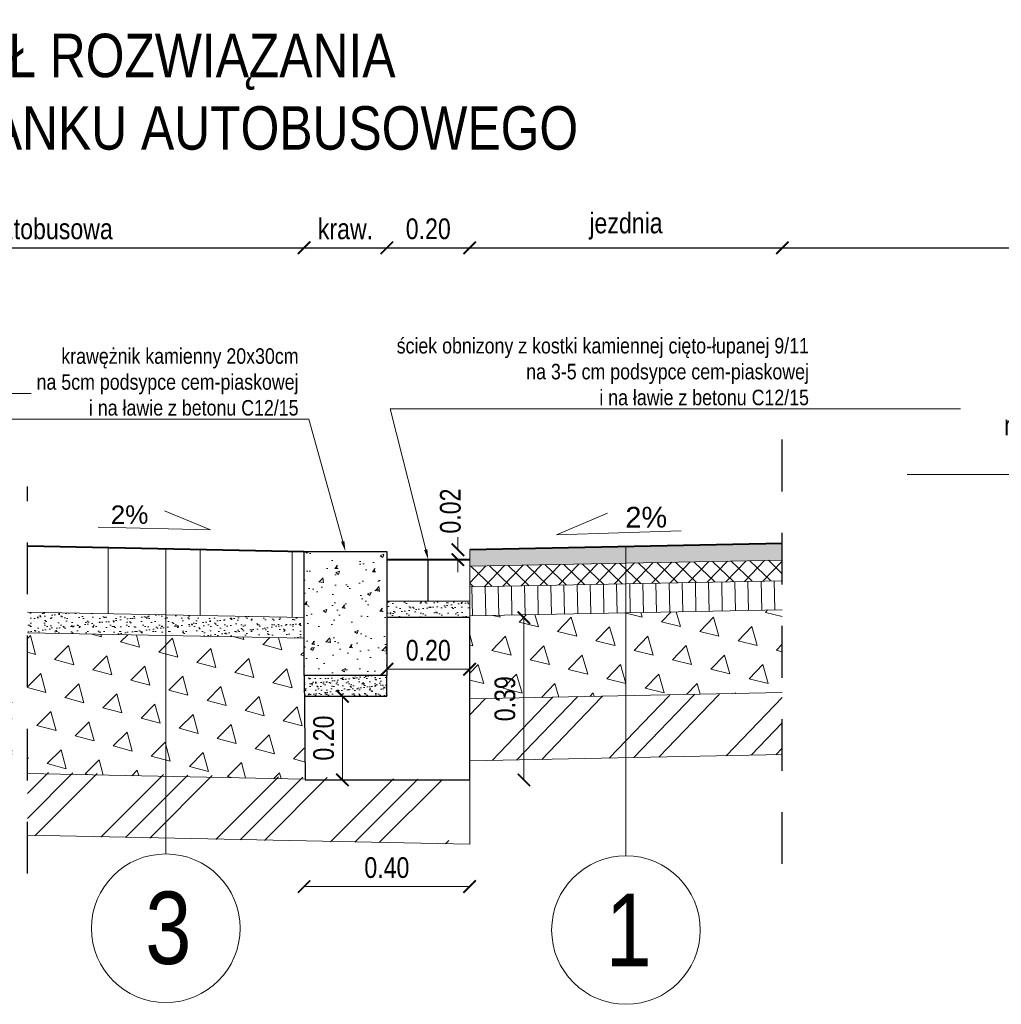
# Model space of a CAD drawing. Header units: metres. Extents: x 274 to 478, y -633 to -162.
# Tile 16 of 18: x 466.62 to 468.99, y -630.23 to -627.85. Entities that reach past the tile are written whole.
import ezdxf
from ezdxf import colors
from ezdxf.entities.mleader import LeaderData, LeaderLine
from ezdxf.math import Vec2, Vec3

# ---------------------------------------------------------------- set-up
doc = ezdxf.new("R2010")
doc.units = ezdxf.units.M
doc.linetypes.add('HIDDEN2', pattern=[0.1875, 0.125, -0.0625])
doc.layers.add('_brudnopis', color=50, linetype='Continuous', lineweight=30, plot=False)
for name, color, linetype, lineweight in [('M_OPISY', 7, 'Continuous', 18), ('M_PRZEKROJE CZERWONE', 1, 'Continuous', 40), ('M_Szczegóły wymiar', 7, 'Continuous', 15), ('M_szczegóły_hatch', 251, 'Continuous', 9), ('M_szczegóły_projektowane', 1, 'Continuous', 15), ('Opis', 7, 'Continuous', 15), ('Podsypka cementowo-piaskowa', 251, 'Continuous', 15), ('Przekrojowa', 7, 'Continuous', 30), ('Przekrojowa kreskowanie', 7, 'Continuous', 15), ('Tabelka', 7, 'Continuous', 25), ('Wymiar', 7, 'Continuous', 15)]:
    doc.layers.add(name, color=color, linetype=linetype, lineweight=lineweight)
doc.styles.add('Opis_1_25', font='arial.ttf', dxfattribs={"height": 0.1})
doc.styles.add('Opis_1_25_MM', font='arial.ttf', dxfattribs={"width": 0.8, "height": 0.05})
doc.styles.get("Standard").update_dxf_attribs({"font": 'arial.ttf'})
doc.dimstyles.new('Kopia 1_25_MM', dxfattribs={"dimtxt": 0.05, "dimasz": 0.03, "dimexe": 0.02, "dimexo": 0.05, "dimgap": 0.02, "dimtad": 1, "dimzin": 3, "dimdsep": 46, "dimtxsty": 'Opis_1_25_MM', "dimblk": 'ARCHTICK', "dimcen": 0.05, "dimse1": 1, "dimse2": 1, "dimclrd": 256, "dimclre": 256, "dimazin": 3, "dimtfac": 1, "dimtofl": 0, "dimtmove": 0, "dimatfit": 3, "dimldrblk": 'ARCHTICK', "dimfxl": 1, "dimfrac": 2, "dimtolj": 1, "dimtzin": 3, "dimlwd": -1, "dimlwe": -1, "dimarcsym": 0})

# ---------------------------------------------------------------- blocks, each defined once
blk = doc.blocks.new('_ArchTick')
at = {"color": 0, "linetype": 'ByBlock', "lineweight": 0, "const_width": 0.15}
blk.add_lwpolyline([(-0.5, -0.5), (0.5, 0.5)], dxfattribs=at)
blk = doc.blocks.new('*D206')
at = {"layer": 'Defpoints', "color": 0, "transparency": 16777216}
for p in [(467.3093, -628.4052), (467.3093, -629.364), (465.9038, -629.4966)]:
    blk.add_point(p, dxfattribs=at)
at = {"layer": 'Wymiar', "transparency": 16777216}
blk.add_line((465.9038, -628.4052), (467.3093, -628.4052), dxfattribs=at)
at = {"layer": 'Wymiar', "transparency": 16777216, "xscale": 0.03, "yscale": 0.03, "zscale": 0.03, "rotation": 180}
blk.add_blockref('_ArchTick', (465.9038, -628.4052), dxfattribs=at)
at = {"layer": 'Wymiar', "transparency": 16777216, "xscale": 0.03, "yscale": 0.03, "zscale": 0.03}
blk.add_blockref('_ArchTick', (467.3093, -628.4052), dxfattribs=at)
at = {"layer": 'Wymiar', "color": 0, "transparency": 16777216, "insert": (466.6066, -628.3598), "char_height": 0.05, "attachment_point": 5, "style": 'Opis_1_25_MM'}
blk.add_mtext('\\A1;zatoka autobusowa', dxfattribs=at)
blk = doc.blocks.new('*D207')
at = {"layer": 'Defpoints', "color": 0, "transparency": 16777216}
for p in [(467.5093, -628.4052), (467.3093, -629.364), (467.5093, -629.364)]:
    blk.add_point(p, dxfattribs=at)
at = {"layer": 'Wymiar', "transparency": 16777216}
blk.add_line((467.3093, -628.4052), (467.5093, -628.4052), dxfattribs=at)
at = {"layer": 'Wymiar', "transparency": 16777216, "xscale": 0.03, "yscale": 0.03, "zscale": 0.03, "rotation": 180}
blk.add_blockref('_ArchTick', (467.3093, -628.4052), dxfattribs=at)
at = {"layer": 'Wymiar', "transparency": 16777216, "xscale": 0.03, "yscale": 0.03, "zscale": 0.03}
blk.add_blockref('_ArchTick', (467.5093, -628.4052), dxfattribs=at)
at = {"layer": 'Wymiar', "color": 0, "transparency": 16777216, "insert": (467.4093, -628.3598), "char_height": 0.05, "attachment_point": 5, "style": 'Opis_1_25_MM'}
blk.add_mtext('\\A1;kraw.', dxfattribs=at)
blk = doc.blocks.new('*D208')
at = {"layer": 'Defpoints', "color": 0, "transparency": 16777216}
for p in [(467.7093, -628.4052), (467.5093, -629.364), (467.7093, -629.36)]:
    blk.add_point(p, dxfattribs=at)
at = {"layer": 'Wymiar', "transparency": 16777216}
blk.add_line((467.5093, -628.4052), (467.7093, -628.4052), dxfattribs=at)
at = {"layer": 'Wymiar', "transparency": 16777216, "xscale": 0.03, "yscale": 0.03, "zscale": 0.03, "rotation": 180}
blk.add_blockref('_ArchTick', (467.5093, -628.4052), dxfattribs=at)
at = {"layer": 'Wymiar', "transparency": 16777216, "xscale": 0.03, "yscale": 0.03, "zscale": 0.03}
blk.add_blockref('_ArchTick', (467.7093, -628.4052), dxfattribs=at)
at = {"layer": 'Wymiar', "color": 0, "transparency": 16777216, "insert": (467.6093, -628.3596), "char_height": 0.05, "attachment_point": 5, "style": 'Opis_1_25_MM'}
blk.add_mtext('\\A1;0.20', dxfattribs=at)
blk = doc.blocks.new('*D209')
at = {"layer": 'Defpoints', "color": 0, "transparency": 16777216}
for p in [(468.4643, -628.4052), (468.4643, -629.3449), (467.7093, -629.36)]:
    blk.add_point(p, dxfattribs=at)
at = {"layer": 'Wymiar', "transparency": 16777216}
blk.add_line((467.7093, -628.4052), (468.4643, -628.4052), dxfattribs=at)
at = {"layer": 'Wymiar', "transparency": 16777216, "xscale": 0.03, "yscale": 0.03, "zscale": 0.03, "rotation": 180}
blk.add_blockref('_ArchTick', (467.7093, -628.4052), dxfattribs=at)
at = {"layer": 'Wymiar', "transparency": 16777216, "xscale": 0.03, "yscale": 0.03, "zscale": 0.03}
blk.add_blockref('_ArchTick', (468.4643, -628.4052), dxfattribs=at)
at = {"layer": 'Wymiar', "color": 0, "transparency": 16777216, "insert": (468.0868, -628.3528), "char_height": 0.05, "attachment_point": 5, "style": 'Opis_1_25_MM'}
blk.add_mtext('\\A1;jezdnia', dxfattribs=at)
blk = doc.blocks.new('*D213')
at = {"layer": 'Defpoints', "color": 0, "transparency": 16777216}
for p in [(467.6808, -629.1346), (467.7093, -629.1346), (467.7093, -629.1586)]:
    blk.add_point(p, dxfattribs=at)
at = {"layer": 'Wymiar', "transparency": 16777216}
for p, q in [((467.6808, -629.1346), (467.6808, -629.1046)), ((467.6808, -629.1586), (467.6808, -629.1886))]:
    blk.add_line(p, q, dxfattribs=at)
at = {"layer": 'Wymiar', "transparency": 16777216, "xscale": 0.03, "yscale": 0.03, "zscale": 0.03}
for p, rotation in [((467.6808, -629.1346), 270), ((467.6808, -629.1586), 90)]:
    blk.add_blockref('_ArchTick', p, dxfattribs=dict(at, rotation=rotation))
at = {"layer": 'Wymiar', "color": 0, "transparency": 16777216, "insert": (467.6629, -629.0412), "char_height": 0.05, "attachment_point": 5, "rotation": 90, "style": 'Opis_1_25_MM'}
blk.add_mtext('\\A1;0.02', dxfattribs=at)
blk = doc.blocks.new('*D218')
at = {"layer": 'Defpoints', "color": 0, "transparency": 16777216}
for p in [(467.3093, -629.6886), (467.7093, -629.6906), (467.7093, -629.9484)]:
    blk.add_point(p, dxfattribs=at)
at = {"layer": 'Wymiar', "transparency": 16777216}
blk.add_line((467.3093, -629.9484), (467.7093, -629.9484), dxfattribs=at)
at = {"layer": 'Wymiar', "transparency": 16777216, "xscale": 0.03, "yscale": 0.03, "zscale": 0.03, "rotation": 180}
blk.add_blockref('_ArchTick', (467.3093, -629.9484), dxfattribs=at)
at = {"layer": 'Wymiar', "transparency": 16777216, "xscale": 0.03, "yscale": 0.03, "zscale": 0.03}
blk.add_blockref('_ArchTick', (467.7093, -629.9484), dxfattribs=at)
at = {"layer": 'Wymiar', "color": 0, "transparency": 16777216, "insert": (467.5093, -629.9028), "char_height": 0.05, "attachment_point": 5, "style": 'Opis_1_25_MM'}
blk.add_mtext('\\A1;0.40', dxfattribs=at)
blk = doc.blocks.new('*D219')
at = {"layer": 'Defpoints', "color": 0, "transparency": 16777216}
for p in [(467.7093, -629.2986), (467.8402, -629.2986), (467.7093, -629.6906)]:
    blk.add_point(p, dxfattribs=at)
at = {"layer": 'Wymiar', "transparency": 16777216}
blk.add_line((467.8402, -629.6906), (467.8402, -629.2986), dxfattribs=at)
at = {"layer": 'Wymiar', "transparency": 16777216, "xscale": 0.03, "yscale": 0.03, "zscale": 0.03}
for p, rotation in [((467.8402, -629.2986), 90), ((467.8402, -629.6906), 270)]:
    blk.add_blockref('_ArchTick', p, dxfattribs=dict(at, rotation=rotation))
at = {"layer": 'Wymiar', "color": 0, "transparency": 16777216, "insert": (467.7946, -629.4946), "char_height": 0.05, "attachment_point": 5, "rotation": 90, "style": 'Opis_1_25_MM'}
blk.add_mtext('\\A1;0.39', dxfattribs=at)
blk = doc.blocks.new('*D220')
at = {"layer": 'Defpoints', "color": 0, "transparency": 16777216}
for p in [(467.7093, -629.4234), (467.5093, -629.4886), (467.7093, -629.4946)]:
    blk.add_point(p, dxfattribs=at)
at = {"layer": 'Wymiar', "transparency": 16777216}
blk.add_line((467.5093, -629.4234), (467.7093, -629.4234), dxfattribs=at)
at = {"layer": 'Wymiar', "transparency": 16777216, "xscale": 0.03, "yscale": 0.03, "zscale": 0.03, "rotation": 180}
blk.add_blockref('_ArchTick', (467.5093, -629.4234), dxfattribs=at)
at = {"layer": 'Wymiar', "transparency": 16777216, "xscale": 0.03, "yscale": 0.03, "zscale": 0.03}
blk.add_blockref('_ArchTick', (467.7093, -629.4234), dxfattribs=at)
at = {"layer": 'Wymiar', "color": 0, "transparency": 16777216, "insert": (467.6093, -629.3778), "char_height": 0.05, "attachment_point": 5, "style": 'Opis_1_25_MM'}
blk.add_mtext('\\A1;0.20', dxfattribs=at)
blk = doc.blocks.new('*D221')
at = {"layer": 'Defpoints', "color": 0, "transparency": 16777216}
for p in [(467.3093, -629.4886), (467.4022, -629.4886), (467.3119, -629.6906)]:
    blk.add_point(p, dxfattribs=at)
at = {"layer": 'Wymiar', "transparency": 16777216}
blk.add_line((467.4022, -629.6906), (467.4022, -629.4886), dxfattribs=at)
at = {"layer": 'Wymiar', "transparency": 16777216, "xscale": 0.03, "yscale": 0.03, "zscale": 0.03}
for p, rotation in [((467.4022, -629.4886), 90), ((467.4022, -629.6906), 270)]:
    blk.add_blockref('_ArchTick', p, dxfattribs=dict(at, rotation=rotation))
at = {"layer": 'Wymiar', "color": 0, "transparency": 16777216, "insert": (467.3567, -629.5896), "char_height": 0.05, "attachment_point": 5, "rotation": 90, "style": 'Opis_1_25_MM'}
blk.add_mtext('\\A1;0.20', dxfattribs=at)

msp = doc.modelspace()

# ---------------------------------------------------------------- hatches: boundary and pattern name
at = {"layer": 'M_szczegóły_hatch'}
h = msp.add_hatch(color=256, dxfattribs=at)
h.dxf.hatch_style = 1
h.paths.add_polyline_path([(468.4643, -629.1595), (468.4643, -629.1195), (467.7093, -629.1346), (467.7093, -629.1746)])
at = {"layer": 'M_szczegóły_hatch', "transparency": 33554636}
h = msp.add_hatch(dxfattribs=at)
h.set_pattern_fill('LINE', color=256, scale=0.07, angle=90)
h.set_pattern_definition([(90, (2.11102, 863.19136), (-0.22225, 1e-17), [])])
h.paths.add_polyline_path([(466.6411, -629.1252), (466.6411, -629.2852), (467.3093, -629.2986), (467.3093, -629.1386)])
at = {"layer": 'M_szczegóły_hatch', "ltscale": 0.1}
h = msp.add_hatch(dxfattribs=at)
h.set_pattern_fill('NET', color=256, scale=0.01, angle=46.1458)
h.set_pattern_definition([(46.145763, (314.17791, -661.52228), (-0.0228950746, 0.0219972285), []), (136.145763, (314.17791, -661.52228), (-0.0219972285, -0.0228950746), [])])
h.paths.add_polyline_path([(468.4643, -629.2095), (468.4643, -629.1595), (467.7093, -629.1746), (467.7093, -629.2246)])
at = {"layer": 'M_szczegóły_hatch'}
h = msp.add_hatch(dxfattribs=at)
h.set_pattern_fill('LINE', color=256, scale=0.01, angle=91.1458)
h.set_pattern_definition([(91.1457628, (-1349.554615, -1524.138555), (-0.0317436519, -0.00063487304), [])])
h.paths.add_polyline_path([(468.4643, -629.2795), (468.4643, -629.2095), (467.7093, -629.2246), (467.7093, -629.2946)])
at = {"layer": 'M_szczegóły_hatch', "transparency": 33554636}
h = msp.add_hatch(dxfattribs=at)
h.set_pattern_fill('AR-SAND', color=256, scale=0.0005)
h.set_pattern_definition([(37.5, (161.936967, -635.254537), (-0.0008000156, 0.0244706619), [0, -0.019304, 0, -0.02159, 0, -0.0206375]), (7.5, (161.936967, -635.254537), (0.022476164, 0.035841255), [0, -0.010414, 0, -0.017399, 0, -0.0066675]), (327.5, (161.921346, -635.254537), (0.0395496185, 7.18592e-05), [0, -0.00635, 0, -0.02286, 0, -0.029845]), (317.5, (161.921346, -635.254537), (0.0381778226, 0.011146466), [0, -0.003175, 0, -0.014986, 0, -0.017145])])
h.paths.add_polyline_path([(467.5093, -629.2586), (467.5093, -629.2986), (467.7093, -629.2986), (467.7093, -629.2586), (467.6093, -629.2586)])
h = msp.add_hatch(dxfattribs=at)
h.set_pattern_fill('AR-SAND', color=256, scale=0.0005)
h.set_pattern_definition([(37.5, (2.03102, 7.621478), (-0.00080001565, 0.02447066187), [0, -0.019304, 0, -0.02159, 0, -0.0206375]), (7.5, (2.03102, 7.62148), (0.0224761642, 0.035841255), [0, -0.010414, 0, -0.017399, 0, -0.0066675]), (327.5, (2.0154, 7.621478), (0.0395496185, 7.185923e-05), [0, -0.00635, 0, -0.02286, 0, -0.029845]), (317.5, (2.0154, 7.62148), (0.0381778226, 0.0111464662), [0, -0.003175, 0, -0.014986, 0, -0.017145])])
h.paths.add_polyline_path([(466.6411, -629.2852), (466.6411, -629.3352), (467.3093, -629.3486), (467.3093, -629.2986)])
h = msp.add_hatch(dxfattribs=at)
h.set_pattern_fill('TRIANG', color=256, scale=0.01, angle=46.1458)
h.set_pattern_definition([(106.145763, (-1332.48157, -1500.06832), (-0.0924789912, 0.0228078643), [0.047625, -0.047625]), (166.145763, (-1332.48157, -1500.06832), (-0.0659916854, -0.0686852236), [0.047625, -0.047625]), (46.145763, (-1332.52781, -1500.05692), (-0.0264873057, 0.0914930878), [0.047625, -0.047625])])
h.paths.add_polyline_path([(468.4643, -629.4796), (468.4643, -629.2795), (467.5093, -629.2986), (467.7093, -629.2986), (467.7093, -629.4947)])
h = msp.add_hatch(dxfattribs=at)
h.set_pattern_fill('TRIANG', color=256, scale=0.01, angle=45)
h.set_pattern_definition([(105, (-1356.40071, -1463.898315), (-0.092004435, 0.024652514), [0.047625, -0.047625]), (165, (-1356.40071, -1463.898315), (-0.067351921, -0.0673519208), [0.047625, -0.047625]), (45, (-1356.44671, -1463.88599), (-0.024652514, 0.092004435), [0.047625, -0.047625])])
h.paths.add_polyline_path([(466.6039, -629.6749), (466.6039, -629.3349), (465.9344, -629.3219), (465.9538, -629.3413), (465.9538, -629.6623)])
h.paths.add_polyline_path([(466.6411, -629.3356), (466.6411, -629.6756), (467.3093, -629.6886), (467.3093, -629.3486)])
at = {"layer": 'M_szczegóły_hatch'}
h = msp.add_hatch(dxfattribs=at)
h.set_pattern_fill('GOST_GROUND', color=256, scale=0.02, angle=1.1458)
h.set_pattern_definition([(46.145763, (-1687.50612, -1520.4515), (0.282786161, 0.005655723), [0.4]), (46.145763, (-1687.44613, -1520.4503), (0.282786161, 0.005655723), [0.4]), (46.145763, (-1687.38614, -1520.4491), (0.282786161, 0.005655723), [0.4])])
h.paths.add_polyline_path([(468.4643, -629.6296), (468.4643, -629.4796), (467.7093, -629.4945), (467.7093, -629.6447)])
h = msp.add_hatch(dxfattribs=at)
h.set_pattern_fill('GOST_GROUND', color=256, scale=0.02)
h.set_pattern_definition([(45, (2.03102, 7.62148), (0.28284271, 0), [0.4]), (45, (2.09102, 7.62148), (0.28284271, 0), [0.4]), (45, (2.15102, 7.62148), (0.28284271, 0), [0.4])])
h.paths.add_polyline_path([(466.6411, -629.6717), (466.6411, -629.8252), (467.6593, -629.8456), (467.6593, -629.6906)])
at = {"layer": 'Podsypka cementowo-piaskowa'}
h = msp.add_hatch(dxfattribs=at)
h.set_pattern_fill('AR-SAND', color=256, scale=0.01, style=0)
h.set_pattern_definition([(37.5, (163.006239, -486.392324), (-0.0006299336, 0.0192682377), [0, -0.0152, 0, -0.017, 0, -0.01625]), (7.5, (163.00624, -486.392324), (0.017697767, 0.0282214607), [0, -0.0082, 0, -0.0137, 0, -0.00525]), (327.5, (162.993939, -486.392324), (0.0311414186, 5.65905e-05), [0, -0.005, 0, -0.018, 0, -0.0235]), (317.5, (162.99394, -486.392324), (0.030061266, 0.0087767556), [0, -0.0025, 0, -0.0118, 0, -0.0135])])
h.paths.add_polyline_path([(467.3093, -629.4386), (467.3093, -629.4886), (467.5093, -629.4886), (467.5093, -629.4386)])
at = {"layer": 'Przekrojowa kreskowanie'}
h = msp.add_hatch(dxfattribs=at)
h.set_pattern_fill('AR-CONC', color=256, scale=0.0005)
h.set_pattern_definition([(50, (-35.954825, -286.54749), (0.0910923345, -0.007969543), [0.009525, -0.104775]), (355, (-35.954825, -286.54749), (-0.01762171, 0.095528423), [0.00762, -0.083820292]), (100.451445, (-35.94723, -286.54816), (0.073470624, 0.087558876), [0.008095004, -0.089045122]), (46.1842, (-35.95483, -286.52209), (0.13553952, -0.021021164), [0.0142875, -0.1571625]), (96.635558, (-35.94353, -286.52384), (0.118702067, 0.123713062), [0.01214251, -0.133567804]), (351.18415, (-35.95483, -286.52209), (0.118702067, 0.123713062), [0.011429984, -0.125729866]), (21, (-35.942125, -286.52844), (0.075807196, -0.051132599), [0.009525, -0.104775]), (326, (-35.942125, -286.52844), (0.030901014, 0.092093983), [0.00762, -0.08382]), (71.451445, (-35.93581, -286.5327), (0.10670821, 0.040961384), [0.008095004, -0.089044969]), (37.5, (-35.954825, -286.547492), (0.0015443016, 0.0422775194), [0, -0.082804, 0, -0.08509, 0, -0.0841375]), (7.5, (-35.954825, -286.54749), (0.0334098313, 0.0500902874), [0, -0.048514, 0, -0.080899, 0, -0.0320675]), (327.5, (-35.983146, -286.547492), (0.0677952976, -0.002864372), [0, -0.03175, 0, -0.09906, 0, -0.131445]), (317.5, (-35.995846, -286.54749), (0.0740645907, 0.0127132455), [0, -0.041275, 0, -0.065786, 0, -0.093345])])
h.paths.add_polyline_path([(467.5093, -629.1386), (467.3093, -629.1386), (467.3093, -629.2586), (467.3093, -629.4386), (467.5093, -629.4386), (467.5093, -629.2886)])

# ---------------------------------------------------------------- linework, layer by layer
at = {"layer": '_brudnopis', "flags": 128}
msp.add_lwpolyline([(455.6597, -628.4052), (473.8927, -628.4052)], dxfattribs=at)
at = {"layer": 'M_PRZEKROJE CZERWONE'}
for p, q in [((468.4643, -629.1195), (467.7093, -629.1346)), ((466.6411, -629.1252), (467.3093, -629.1386))]:
    msp.add_line(p, q, dxfattribs=at)
at = {"layer": 'M_PRZEKROJE CZERWONE', "flags": 128}
msp.add_lwpolyline([(467.5093, -629.1586), (467.7093, -629.1586)], dxfattribs=at)
at = {"layer": 'M_Szczegóły wymiar'}
for points in [[(466.8124, -629.0805), (467.0832, -629.0864), (466.9719, -629.0406)], [(468.2199, -629.0892), (467.9191, -629.0987), (468.0423, -629.0466)]]:
    msp.add_lwpolyline(points, dxfattribs=at)
at = {"layer": 'M_szczegóły_hatch', "lineweight": 30, "flags": 128}
msp.add_lwpolyline([(467.6093, -629.2586), (467.6093, -629.1586)], dxfattribs=at)
at = {"layer": 'M_szczegóły_projektowane'}
for p, q in [((466.6411, -629.2852), (467.3093, -629.2986)), ((466.6411, -629.3352), (467.3093, -629.3486)), ((466.6411, -629.6752), (467.3093, -629.6886))]:
    msp.add_line(p, q, dxfattribs=at)
at = {"layer": 'M_szczegóły_projektowane', "flags": 128}
for points in [[(467.5093, -629.1586), (467.7093, -629.1586)], [(467.5093, -629.2586), (467.7093, -629.2586)], [(467.7093, -629.6906), (467.7093, -629.8456), (466.6411, -629.8245)]]:
    msp.add_lwpolyline(points, dxfattribs=at)
at = {"layer": 'M_szczegóły_projektowane'}
for points in [[(467.7093, -629.1746), (468.4643, -629.1595)], [(467.7093, -629.2246), (468.4643, -629.2095)], [(467.7093, -629.2946), (468.4643, -629.2795)], [(467.5093, -629.2886), (467.5098, -629.2886)], [(467.5093, -629.3386), (467.5097, -629.3386)], [(467.7093, -629.4947), (468.4643, -629.4796)], [(467.7093, -629.6447), (468.4643, -629.6296)]]:
    msp.add_lwpolyline(points, dxfattribs=at)
at = {"layer": 'Opis'}
for p, q in [((466.9752, -629.1319), (466.9752, -629.8696)), ((468.0868, -629.127), (468.0868, -629.8738))]:
    msp.add_line(p, q, dxfattribs=at)
at = {"layer": 'Opis', "linetype": 'HIDDEN2', "lineweight": 30}
for points in [[(468.4643, -629.8937), (468.4643, -628.8622)], [(466.6411, -629.917), (466.6411, -628.9818)]]:
    msp.add_lwpolyline(points, dxfattribs=at)
at = {"layer": 'Opis'}
for centre in [(466.9752, -630.0491), (468.0868, -630.0533)]:
    msp.add_circle(centre, 0.1795, dxfattribs=at)
at = {"layer": 'Przekrojowa', "color": 5}
msp.add_lwpolyline([(467.5093, -629.4386), (467.3093, -629.4386), (467.3093, -629.1386), (467.5093, -629.1386)], close=True, dxfattribs=at)
for points in [[(467.3093, -629.4386), (467.3119, -629.6906), (467.7093, -629.6906), (467.7093, -629.2986), (467.5093, -629.2986)], [(467.3093, -629.4886), (467.5093, -629.4886), (467.5093, -629.4386), (467.3093, -629.4386)]]:
    msp.add_lwpolyline(points, dxfattribs=at)
at = {"layer": 'Tabelka'}
for p, q in [((467.5618, -629.2575), (467.5618, -629.2575)), ((467.2593, -629.6671), (467.2593, -629.6671))]:
    msp.add_line(p, q, dxfattribs=at)
at = {"layer": 'Wymiar', "flags": 128}
msp.add_lwpolyline([(467.7093, -629.2986), (467.7093, -629.1346)], dxfattribs=at)

# ---------------------------------------------------------------- texts
at = {"layer": 'M_OPISY', "insert": (466.7718, -627.8881), "char_height": 0.105, "width": 3.267296, "attachment_point": 2}
msp.add_mtext('{\\fArial Narrow|b0|i0|c0|p34;SZCZEGÓŁ \\fArial Narrow|b0|i0|c238|p34;ROZWIĄZANIA\\PZATOKI/ PRZYSTANKU AUTOBUSOWEGO}', dxfattribs=at)
at = {"layer": 'Opis', "insert": (466.9335, -629.0723), "char_height": 0.045, "width": 280.035, "attachment_point": 9, "rotation": 0.5703, "style": 'Opis_1_25'}
msp.add_mtext('2%', dxfattribs=at)
at = {"layer": 'Opis', "insert": (468.0853, -629.0814), "char_height": 0.05, "width": 311.15, "attachment_point": 7, "style": 'Opis_1_25'}
msp.add_mtext('{\\fArial|b0|i0|c238|p34;2%}', dxfattribs=at)
at = {"layer": 'Opis', "char_height": 0.175, "attachment_point": 5}
for s, insert in [('{\\fArial Narrow|b0|i0|c238|p34;3}', (466.9815, -630.0492)), ('{\\fArial Narrow|b0|i0|c238|p34;1}', (468.0931, -630.0533))]:
    msp.add_mtext_dynamic_manual_height_columns(s, width=0.320226, gutter_width=2.5, heights=[0], dxfattribs=dict(at, insert=insert))

# ---------------------------------------------------------------- dimensions: what is measured, and where the dimension line sits
at = {"layer": 'Wymiar'}
for base, p1, p2, text, picture, middle in [((467.3093, -628.4052), (465.9038, -629.4966), (467.3093, -629.364), 'zatoka autobusowa', '*D206', (466.6066, -628.3598)), ((467.5093, -628.4052), (467.3093, -629.364), (467.5093, -629.364), 'kraw.', '*D207', (467.4093, -628.3598)), ((468.4643, -628.4052), (467.7093, -629.36), (468.4643, -629.3449), 'jezdnia', '*D209', (468.0868, -628.3528))]:
    dim = msp.add_linear_dim(base=base, p1=p1, p2=p2, text=text, dimstyle='Kopia 1_25_MM', override={"dimtmove": 1}, dxfattribs=at)
    dim.commit()
    dim.dimension.update_dxf_attribs({"geometry": picture, "text_midpoint": middle})
for base, p1, p2, picture, middle in [((467.7093, -628.4052), (467.5093, -629.364), (467.7093, -629.36), '*D208', (467.6093, -628.3596)), ((467.7093, -629.4234), (467.5093, -629.4886), (467.7093, -629.4946), '*D220', (467.6093, -629.3778)), ((467.7093, -629.9484), (467.3093, -629.6886), (467.7093, -629.6906), '*D218', (467.5093, -629.9028))]:
    dim = msp.add_linear_dim(base=base, p1=p1, p2=p2, dimstyle='Kopia 1_25_MM', override={"dimtmove": 1}, dxfattribs=at)
    dim.commit()
    dim.dimension.update_dxf_attribs({"geometry": picture, "text_midpoint": middle})
dim = msp.add_linear_dim(base=(467.6808, -629.1346), p1=(467.7093, -629.1586), p2=(467.7093, -629.1346), angle=90, dimstyle='Kopia 1_25_MM', override={"dimtmove": 1}, dxfattribs=at)
dim.commit()
dim.dimension.update_dxf_attribs({"geometry": '*D213', "text_midpoint": (467.7084, -629.0412), "dimtype": 128})
for base, p1, p2, picture, middle in [((467.8402, -629.2986), (467.7093, -629.6906), (467.7093, -629.2986), '*D219', (467.7946, -629.4946)), ((467.4022, -629.4886), (467.3119, -629.6906), (467.3093, -629.4886), '*D221', (467.3567, -629.5896))]:
    dim = msp.add_linear_dim(base=base, p1=p1, p2=p2, angle=90, dimstyle='Kopia 1_25_MM', override={"dimtmove": 1}, dxfattribs=at)
    dim.commit()
    dim.dimension.update_dxf_attribs({"geometry": picture, "text_midpoint": middle})

# ---------------------------------------------------------------- leaders
at = {"layer": 'Opis'}
ml = msp.add_multileader_mtext('Standard', dxfattribs=at)
ml.set_content('{\\fArial Narrow|b0|i0|c238|p34;krawężnik betonowy 15x30cm\\Pna 5cm podsypce cem-piaskowej \\Pi na ławie z betonu C12/15}', color=256, style='Opis_1_25')
ml.set_leader_properties(color=256, linetype='ByLayer', lineweight=-1)
ml.build(insert=Vec2(0, 0))
ml.multileader.update_dxf_attribs({"has_dogleg": 0, "text_left_attachment_type": 5, "text_right_attachment_type": 5, "text_bottom_attachment_type": 10, "dogleg_length": 0.15, "arrow_head_size": 0.05})
ctx = ml.context
ctx.base_point, ctx.char_height, ctx.arrow_head_size, ctx.landing_gap_size, ctx.plane_origin = Vec3(468.9572, -628.9529), 0.05, 0.05, 0.05, Vec3(473.1469, -628.6345)
ctx.left_attachment, ctx.right_attachment, ctx.text_align_type = 5, 5, 2
notes = []
notes.append((ctx, [(1, (1, 1, 0), (470.0432, -628.9529), (-1, 0), 0.15, [(1, [(469.9398, -629.2047)], 0, [])])]))
ctx.mtext.insert, ctx.mtext.alignment, ctx.mtext.flow_direction = Vec3(469.8432, -628.7251), 3, 5
at = {"layer": 'Wymiar'}
ml = msp.add_multileader_mtext('Standard', dxfattribs=at)
ml.set_content('{\\fArial Narrow|b0|i0|c238|p34;krawężnik kamienny 20x30cm\\Pna 5cm podsypce cem-piaskowej \\Pi na ławie z betonu C12/15}', color=256, style='Opis_1_25')
ml.set_leader_properties(color=256, linetype='ByLayer', lineweight=-1)
ml.build(insert=Vec2(0, 0))
ml.multileader.update_dxf_attribs({"has_dogleg": 0, "text_left_attachment_type": 5, "text_right_attachment_type": 5, "dogleg_length": 0.075, "arrow_head_size": 0.025})
ctx = ml.context
ctx.base_point, ctx.char_height, ctx.arrow_head_size, ctx.landing_gap_size, ctx.plane_origin = Vec3(465.8172, -628.7568), 0.0375, 0.025, 0.025, Vec3(462.7245, -628.3368)
ctx.left_attachment, ctx.right_attachment = 5, 5
notes.append((ctx, [(1, (1, 1, 0), (465.7422, -628.7568), (1, 0), 0.075, [(1, [(465.8738, -628.9913)], 0, [])])]))
ctx.mtext.insert, ctx.mtext.flow_direction = Vec3(465.8422, -628.586), 5
ml = msp.add_multileader_mtext('Standard', dxfattribs=at)
ml.set_content('{\\fArial Narrow|b0|i0|c238|p34;ściek obnizony z kostki kamiennej cięto-łupanej 9/11\\Pna 3-5 cm podsypce cem-piaskowej\\Pi na ławie z betonu C12/15}', color=256, style='Opis_1_25')
ml.set_leader_properties(color=256, linetype='ByLayer', lineweight=-1)
ml.build(insert=Vec2(0, 0))
ml.multileader.update_dxf_attribs({"has_dogleg": 0, "text_left_attachment_type": 5, "text_right_attachment_type": 5, "dogleg_length": 0.075, "arrow_head_size": 0.025})
ctx = ml.context
ctx.base_point, ctx.char_height, ctx.arrow_head_size, ctx.landing_gap_size, ctx.plane_origin = Vec3(467.5171, -628.7945), 0.0375, 0.025, 0.025, Vec3(471.5117, -626.835)
ctx.left_attachment, ctx.right_attachment, ctx.text_align_type = 5, 5, 2
notes.append((ctx, [(0, (1, 1, 0), (467.4421, -628.7945), (1, 0), 0.075, [(1, [(467.6093, -629.1586)], 0, [])])]))
ctx.mtext.insert, ctx.mtext.alignment, ctx.mtext.flow_direction = Vec3(468.5287, -628.623), 3, 5
ml = msp.add_multileader_mtext('Standard', dxfattribs=at)
ml.set_content('{\\fArial Narrow|b0|i0|c238|p34;krawężnik kamienny 20x30cm\\Pna 5cm podsypce cem-piaskowej \\Pi na ławie z betonu C12/15}', color=256, style='Opis_1_25')
ml.set_leader_properties(color=256, linetype='ByLayer', lineweight=-1)
ml.build(insert=Vec2(0, 0))
ml.multileader.update_dxf_attribs({"has_dogleg": 0, "text_left_attachment_type": 5, "text_right_attachment_type": 5, "dogleg_length": 0.075, "arrow_head_size": 0.025})
ctx = ml.context
ctx.base_point, ctx.char_height, ctx.arrow_head_size, ctx.landing_gap_size, ctx.plane_origin = Vec3(466.6441, -628.8188), 0.0375, 0.025, 0.025, Vec3(464.1334, -628.4553)
ctx.left_attachment, ctx.right_attachment, ctx.text_align_type = 5, 5, 2
notes.append((ctx, [(0, (1, 1, 0), (467.396, -628.8188), (-1, 0), 0.075, [(1, [(467.4093, -629.1386)], 0, [])])]))
ctx.mtext.insert, ctx.mtext.alignment, ctx.mtext.flow_direction = Vec3(467.296, -628.648), 3, 5
for ctx, leaders in notes:
    for number, flags, end, landing, length, lines in leaders:
        leader = LeaderData()
        leader.index, (leader.has_last_leader_line, leader.has_dogleg_vector, leader.attachment_direction) = number, flags
        leader.last_leader_point, leader.dogleg_vector, leader.dogleg_length = Vec3(end), Vec3(landing), length
        for number, points, colour, breaks in lines:
            line = LeaderLine()
            line.index, line.vertices, line.color, line.breaks = number, Vec3.list(points), colors.encode_raw_color(colour), breaks
            leader.lines.append(line)
        ctx.leaders.append(leader)

doc.saveas('drawing.dxf')
